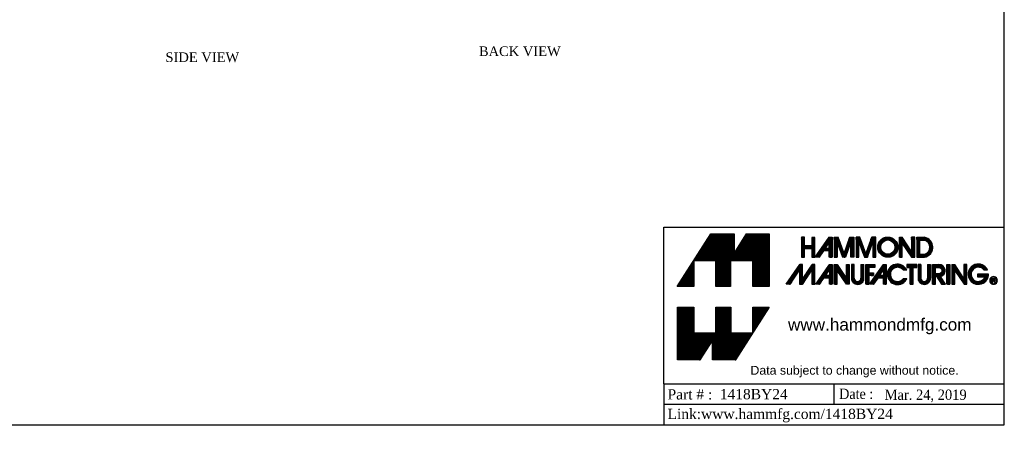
# Model space of a CAD drawing. Header units: inches. Extents: x 2 to 538, y -2 to 358.
# Tile 6 of 11: x 230 to 538, y -2 to 128. Entities that reach past the tile are written whole.
import ezdxf
from ezdxf import colors
from ezdxf.entities.mleader import LeaderData, LeaderLine
from ezdxf.enums import TextEntityAlignment as Align
from ezdxf.math import Vec2, Vec3

# ---------------------------------------------------------------- set-up
doc = ezdxf.new("R2010")
doc.units = ezdxf.units.IN
doc.header["$MEASUREMENT"] = 0
doc.layers.add('Default', color=7, linetype='Continuous')
doc.layers.add('Layer_1', color=7, linetype='Continuous')
doc.styles.add('SEACAD_Times_New_Roman', font='times.ttf')
pattern_1 = [(45, (0, 0), (-353.5526834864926, 353.5526834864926), [])]
pattern_2 = [(45, (0, 0), (-141.421073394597, 141.421073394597), [])]
pattern_3 = [(45, (0, 0), (-0.000707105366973, 0.000707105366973), [])]

# ---------------------------------------------------------------- blocks, each defined once
blk = doc.blocks.new('TITLE_BLOCK')
at = {"layer": 'Default', "linetype": 'Continuous'}
h = blk.add_hatch(dxfattribs=at)
h.set_pattern_fill('LINE', scale=0.007999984, angle=45, style=0)
h.set_pattern_definition(pattern_3)
h.paths.add_polyline_path([(1.298371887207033, 2.413164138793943), (1.837285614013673, 2.413164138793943), (1.837285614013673, 1.790651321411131), (2.23704452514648, 1.790651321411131), (2.23704452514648, 3.074163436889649), (1.687287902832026, 3.074163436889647), (1.38334426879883, 2.589683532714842), (1.38334426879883, 3.074163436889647), (0.816957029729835, 3.074163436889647), (-0.0019879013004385, 1.790651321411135), (0.3997760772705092, 1.790651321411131), (0.3997760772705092, 2.413164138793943), (0.9346900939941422, 2.413164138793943), (0.9346900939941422, 1.790651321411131), (1.298371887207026, 1.790651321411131)])
h = blk.add_hatch(dxfattribs=at)
h.set_pattern_fill('LINE', scale=3999.992, angle=45, style=0)
h.set_pattern_definition(pattern_1)
h.paths.add_polyline_path([(3.352638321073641, 2.504515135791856), (3.352638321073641, 2.987839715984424), (3.281534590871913, 2.987839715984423), (3.281534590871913, 2.786494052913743), (3.101469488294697, 2.786494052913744), (3.101469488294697, 2.987885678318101), (3.030442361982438, 2.987885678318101), (3.030442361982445, 2.504545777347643), (3.101469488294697, 2.504545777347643), (3.101469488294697, 2.715436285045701), (3.2815345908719, 2.715390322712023), (3.281534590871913, 2.504515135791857)])
h = blk.add_hatch(dxfattribs=at)
h.set_pattern_fill('LINE', scale=3999.992, angle=45, style=0)
h.set_pattern_definition(pattern_1)
h.paths.add_polyline_path([(3.281534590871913, 2.715390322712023), (3.281534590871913, 2.504515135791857), (3.352638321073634, 2.504515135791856), (3.352638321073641, 2.987839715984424), (3.281534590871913, 2.987839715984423), (3.281534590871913, 2.786494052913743), (3.101469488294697, 2.786494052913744), (3.101469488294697, 2.987885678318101), (3.030442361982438, 2.987885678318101), (3.030442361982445, 2.504545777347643), (3.101469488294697, 2.504545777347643), (3.101469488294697, 2.715436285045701)])
h = blk.add_hatch(dxfattribs=at)
h.set_pattern_fill('LINE', scale=3999.992, angle=45, style=0)
h.set_pattern_definition(pattern_1)
h.paths.add_polyline_path([(3.101469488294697, 2.715436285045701), (3.2815345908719, 2.715390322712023), (3.281534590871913, 2.504515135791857), (3.352638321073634, 2.504515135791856), (3.352638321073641, 2.987839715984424), (3.281534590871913, 2.987839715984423), (3.281534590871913, 2.786494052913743), (3.101469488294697, 2.786494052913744), (3.101469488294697, 2.987885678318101), (3.030442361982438, 2.987885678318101), (3.030442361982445, 2.504545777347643), (3.101469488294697, 2.504545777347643)])
h = blk.add_hatch(dxfattribs=at)
h.set_pattern_fill('LINE', scale=1599.9968, angle=45, style=0)
h.set_pattern_definition(pattern_2)
h.paths.add_polyline_path([(3.281534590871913, 2.987839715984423), (3.281534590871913, 2.786494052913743), (3.101469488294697, 2.786494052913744), (3.101469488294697, 2.987885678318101), (3.030442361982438, 2.987885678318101), (3.030442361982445, 2.504545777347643), (3.101469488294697, 2.504545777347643), (3.101469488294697, 2.715436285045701), (3.2815345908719, 2.715390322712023), (3.281534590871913, 2.504515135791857), (3.352638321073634, 2.504515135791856), (3.352638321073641, 2.987839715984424)])
h = blk.add_hatch(dxfattribs=at)
h.set_pattern_fill('LINE', scale=1599.9968, angle=45, style=0)
h.set_pattern_definition(pattern_2)
h.paths.add_polyline_path([(3.352638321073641, 2.504515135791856), (3.352638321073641, 2.987839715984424), (3.281534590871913, 2.987839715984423), (3.281534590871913, 2.786494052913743), (3.101469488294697, 2.786494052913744), (3.101469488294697, 2.987885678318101), (3.030442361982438, 2.987885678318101), (3.030442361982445, 2.504545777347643), (3.101469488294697, 2.504545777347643), (3.101469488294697, 2.715436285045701), (3.2815345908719, 2.715390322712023), (3.281534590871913, 2.504515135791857)])
h = blk.add_hatch(dxfattribs=at)
h.set_pattern_fill('LINE', scale=0.007999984, angle=45, style=0)
h.set_pattern_definition(pattern_3)
h.paths.add_polyline_path([(3.352638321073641, 2.504515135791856), (3.352638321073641, 2.987839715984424), (3.281534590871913, 2.987839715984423), (3.281534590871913, 2.786494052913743), (3.101469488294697, 2.786494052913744), (3.101469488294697, 2.987885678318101), (3.030442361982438, 2.987885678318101), (3.030442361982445, 2.504545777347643), (3.101469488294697, 2.504545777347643), (3.101469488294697, 2.715436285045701), (3.2815345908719, 2.715390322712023), (3.281534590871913, 2.504515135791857)])
h = blk.add_hatch(dxfattribs=at)
h.set_pattern_fill('LINE', scale=0.007999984, angle=45, style=0)
h.set_pattern_definition(pattern_3)
h.paths.add_polyline_path([(3.698566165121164, 2.987885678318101), (3.363270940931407, 2.504515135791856), (3.458091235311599, 2.504515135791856), (3.561138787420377, 2.654965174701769), (3.698566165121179, 2.654965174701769), (3.698566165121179, 2.504515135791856), (3.773178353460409, 2.504515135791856), (3.773178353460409, 2.987885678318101)])
h.paths.add_polyline_path([(3.606151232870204, 2.720155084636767), (3.698566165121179, 2.720155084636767), (3.698566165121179, 2.846873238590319)])
h = blk.add_hatch(dxfattribs=at)
h.set_pattern_fill('LINE', scale=0.007999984, angle=45, style=0)
h.set_pattern_definition(pattern_3)
edge = h.paths.add_edge_path()
edge.add_line((3.822940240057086, 2.987885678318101), (3.822940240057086, 2.504545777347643))
edge.add_line((3.822940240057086, 2.504545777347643), (3.894074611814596, 2.504545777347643))
edge.add_spline(control_points=[(3.894074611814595, 2.504545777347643), (3.894074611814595, 2.504545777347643), (3.894074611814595, 2.878893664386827), (3.894074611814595, 2.878893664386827)], knot_values=[0, 0, 0, 0, 1, 1, 1, 1], degree=3, periodic=0)
edge.add_line((3.894074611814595, 2.878893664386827), (4.029050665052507, 2.504545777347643))
edge.add_spline(control_points=[(4.029050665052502, 2.504545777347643), (4.029050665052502, 2.504545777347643), (4.100169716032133, 2.504545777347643), (4.100169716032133, 2.504545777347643)], knot_values=[0, 0, 0, 0, 1, 1, 1, 1], degree=3, periodic=0)
edge.add_line((4.100169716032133, 2.504545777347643), (4.232878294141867, 2.876503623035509))
edge.add_spline(control_points=[(4.232878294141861, 2.876503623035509), (4.232878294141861, 2.876503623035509), (4.232878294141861, 2.504545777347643), (4.232878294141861, 2.504545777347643)], knot_values=[0, 0, 0, 0, 1, 1, 1, 1], degree=3, periodic=0)
edge.add_spline(control_points=[(4.232878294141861, 2.504545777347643), (4.232878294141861, 2.504545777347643), (4.303966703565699, 2.504545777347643), (4.303966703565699, 2.504545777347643)], knot_values=[0, 0, 0, 0, 1, 1, 1, 1], degree=3, periodic=0)
edge.add_line((4.303966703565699, 2.504545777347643), (4.303966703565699, 2.987885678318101))
edge.add_spline(control_points=[(4.303966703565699, 2.987885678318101), (4.303966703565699, 2.987885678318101), (4.203217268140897, 2.987885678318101), (4.203217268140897, 2.987885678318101)], knot_values=[0, 0, 0, 0, 1, 1, 1, 1], degree=3, periodic=0)
edge.add_line((4.203217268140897, 2.987885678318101), (4.065820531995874, 2.595719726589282))
edge.add_line((4.065820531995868, 2.595719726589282), (3.921268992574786, 2.987885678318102))
edge.add_spline(control_points=[(3.921268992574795, 2.987885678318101), (3.921268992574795, 2.987885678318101), (3.822940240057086, 2.987885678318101), (3.822940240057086, 2.987885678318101)], knot_values=[0, 0, 0, 0, 1, 1, 1, 1], degree=3, periodic=0)
h = blk.add_hatch(dxfattribs=at)
h.set_pattern_fill('LINE', scale=0.007999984, angle=45, style=0)
h.set_pattern_definition(pattern_3)
h.paths.add_polyline_path([(4.357252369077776, 2.987885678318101), (4.357252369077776, 2.504545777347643), (4.425920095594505, 2.504545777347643), (4.425920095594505, 2.878893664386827), (4.563347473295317, 2.504545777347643), (4.635601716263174, 2.504545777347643), (4.769565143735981, 2.876503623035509), (4.769565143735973, 2.504545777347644), (4.838232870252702, 2.504545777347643), (4.838232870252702, 2.987885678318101), (4.739842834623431, 2.987885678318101), (4.597727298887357, 2.595719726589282), (4.454386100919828, 2.987885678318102)])
h = blk.add_hatch(dxfattribs=at)
h.set_pattern_fill('LINE', scale=0.007999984, angle=45, style=0)
h.set_pattern_definition(pattern_3)
edge = h.paths.add_edge_path()
edge.add_ellipse((5.133831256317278, 2.748436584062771), major_axis=(0.2464240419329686, 0), ratio=1, start_angle=0, end_angle=360)
edge = h.paths.add_edge_path()
edge.add_ellipse((5.133831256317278, 2.748436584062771), major_axis=(0.1744403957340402, 0), ratio=1, start_angle=0, end_angle=360)
h = blk.add_hatch(dxfattribs=at)
h.set_pattern_fill('LINE', scale=0.007999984, angle=45, style=0)
h.set_pattern_definition(pattern_3)
edge = h.paths.add_edge_path()
edge.add_line((5.486240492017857, 2.504545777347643), (5.486240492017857, 2.839795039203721))
edge.add_line((5.486240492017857, 2.83979503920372), (5.713600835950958, 2.504545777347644))
edge.add_line((5.713600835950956, 2.504545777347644), (5.788366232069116, 2.504545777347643))
edge.add_line((5.788366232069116, 2.504545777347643), (5.788366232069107, 2.987885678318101))
edge.add_line((5.788366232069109, 2.987885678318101), (5.713600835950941, 2.987885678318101))
edge.add_line((5.713600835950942, 2.987885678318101), (5.713600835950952, 2.640793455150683))
edge.add_line((5.713600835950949, 2.640793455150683), (5.486240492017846, 2.987885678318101))
edge.add_spline(control_points=[(5.486240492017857, 2.987885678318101), (5.486240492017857, 2.987885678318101), (5.415152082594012, 2.987885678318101), (5.415152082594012, 2.987885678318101)], knot_values=[0, 0, 0, 0, 1, 1, 1, 1], degree=3, periodic=0)
edge.add_line((5.415152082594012, 2.987885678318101), (5.415152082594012, 2.504545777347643))
edge.add_line((5.415152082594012, 2.504545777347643), (5.486240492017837, 2.504545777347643))
h = blk.add_hatch(dxfattribs=at)
h.set_pattern_fill('LINE', scale=0.007999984, angle=45, style=0)
h.set_pattern_definition(pattern_3)
edge = h.paths.add_edge_path()
edge.add_line((5.842785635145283, 2.987885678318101), (5.842785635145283, 2.504545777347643))
edge.add_line((5.842785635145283, 2.504545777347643), (6.028776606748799, 2.504545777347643))
edge.add_arc((5.983765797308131, 2.746215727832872), 0.2458258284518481, 280.5504021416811, 439.4495978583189)
edge.add_line((6.028776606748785, 2.987885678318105), (5.842785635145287, 2.987885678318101))
edge = h.paths.add_edge_path()
edge.add_line((5.91742846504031, 2.575664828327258), (6.037756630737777, 2.575664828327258))
edge.add_arc((5.977592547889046, 2.745641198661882), 0.1803099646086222, 289.4917008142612, 430.5082991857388)
edge.add_line((6.037756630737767, 2.915617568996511), (5.91742846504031, 2.915617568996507))
edge.add_line((5.91742846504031, 2.915617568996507), (5.91742846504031, 2.575664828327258))
h = blk.add_hatch(dxfattribs=at)
h.set_pattern_fill('LINE', scale=0.007999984, angle=45, style=0)
h.set_pattern_definition(pattern_3)
h.paths.add_polyline_path([(3.049623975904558, 1.975289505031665), (3.049623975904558, 2.329429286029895), (2.983254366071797, 2.329429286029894), (2.655083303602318, 1.842550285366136), (2.747482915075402, 1.842550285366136), (2.974996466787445, 2.186118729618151), (2.974996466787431, 1.842550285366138), (3.049623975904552, 1.842550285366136), (3.279405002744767, 2.186118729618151), (3.279405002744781, 1.842550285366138), (3.352883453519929, 1.842550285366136), (3.352883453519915, 2.329429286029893), (3.286529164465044, 2.329429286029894)])
h = blk.add_hatch(dxfattribs=at)
h.set_pattern_fill('LINE', scale=0.007999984, angle=45, style=0)
h.set_pattern_definition(pattern_3)
h.paths.add_polyline_path([(3.707084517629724, 2.329475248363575), (3.369429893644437, 1.842550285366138), (3.464265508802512, 1.842550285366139), (3.569672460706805, 1.994210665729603), (3.707084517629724, 1.994210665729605), (3.707084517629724, 1.842550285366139), (3.778188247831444, 1.842550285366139), (3.778188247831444, 2.329429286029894)])
h.paths.add_polyline_path([(3.612340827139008, 2.05929333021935), (3.707084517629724, 2.05929333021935), (3.707084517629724, 2.186103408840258)])
h = blk.add_hatch(dxfattribs=at)
h.set_pattern_fill('LINE', scale=0.007999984, angle=45, style=0)
h.set_pattern_definition(pattern_3)
edge = h.paths.add_edge_path()
edge.add_line((3.823185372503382, 2.329475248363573), (3.823185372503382, 1.842550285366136))
edge.add_spline(control_points=[(3.823185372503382, 1.842550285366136), (3.823185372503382, 1.842550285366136), (3.897843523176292, 1.842550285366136), (3.897843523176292, 1.842550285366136)], knot_values=[0, 0, 0, 0, 1, 1, 1, 1], degree=3, periodic=0)
edge.add_line((3.897843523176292, 1.842550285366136), (3.897843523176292, 2.178994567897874))
edge.add_line((3.897843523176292, 2.178994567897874), (4.125295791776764, 1.842550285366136))
edge.add_line((4.125295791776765, 1.842550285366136), (4.193963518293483, 1.842550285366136))
edge.add_line((4.193963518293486, 1.842550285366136), (4.193963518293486, 2.329475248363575))
edge.add_line((4.193963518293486, 2.329475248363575), (4.125295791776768, 2.329475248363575))
edge.add_line((4.125295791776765, 2.329475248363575), (4.125295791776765, 1.983562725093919))
edge.add_line((4.125295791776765, 1.983562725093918), (3.897843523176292, 2.329475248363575))
edge.add_line((3.897843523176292, 2.329475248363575), (3.823185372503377, 2.329475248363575))
h = blk.add_hatch(dxfattribs=at)
h.set_pattern_fill('LINE', scale=0.007999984, angle=45, style=0)
h.set_pattern_definition(pattern_3)
edge = h.paths.add_edge_path()
edge.add_line((4.246023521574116, 2.329475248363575), (4.246023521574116, 1.990625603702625))
edge.add_arc((4.3982967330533, 1.990625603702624), 0.1522732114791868, 180, 360)
edge.add_spline(control_points=[(4.550569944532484, 1.990625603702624), (4.550569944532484, 1.990625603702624), (4.550569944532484, 2.329475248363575), (4.550569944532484, 2.329475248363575)], knot_values=[0, 0, 0, 0, 1, 1, 1, 1], degree=3, periodic=0)
edge.add_line((4.550569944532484, 2.329475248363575), (4.478347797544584, 2.329475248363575))
edge.add_line((4.478347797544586, 2.329475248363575), (4.478347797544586, 1.990625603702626))
edge.add_arc((4.396565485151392, 1.990625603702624), 0.0817823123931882, 180, 360, ccw=False)
edge.add_spline(control_points=[(4.314783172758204, 1.990625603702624), (4.314783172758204, 1.990625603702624), (4.314783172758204, 2.329475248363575), (4.314783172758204, 2.329475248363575)], knot_values=[0, 0, 0, 0, 1, 1, 1, 1], degree=3, periodic=0)
edge.add_line((4.314783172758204, 2.329475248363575), (4.24602352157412, 2.329475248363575))
h = blk.add_hatch(dxfattribs=at)
h.set_pattern_fill('LINE', scale=0.007999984, angle=45, style=0)
h.set_pattern_definition(pattern_3)
h.paths.add_polyline_path([(4.671450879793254, 2.125724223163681), (4.671450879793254, 2.254847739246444), (4.819510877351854, 2.254847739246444), (4.819510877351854, 2.329475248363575), (4.600301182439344, 2.329475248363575), (4.600301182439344, 1.842550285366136), (4.671450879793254, 1.842550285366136), (4.671450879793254, 2.054666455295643), (4.785131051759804, 2.054666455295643), (4.785131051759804, 2.125724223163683)])
h = blk.add_hatch(dxfattribs=at)
h.set_pattern_fill('LINE', scale=0.007999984, angle=45, style=0)
h.set_pattern_definition(pattern_3)
h.paths.add_polyline_path([(5.025636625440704, 2.329475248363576), (4.687966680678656, 1.842550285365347), (4.782741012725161, 1.842550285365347), (4.888209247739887, 1.994210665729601), (5.025636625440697, 1.994210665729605), (5.025636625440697, 1.842550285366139), (5.095530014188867, 1.842550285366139), (5.095530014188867, 2.329475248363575)])
h.paths.add_polyline_path([(4.930801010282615, 2.05929333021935), (5.025636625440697, 2.05929333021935), (5.025636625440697, 2.186118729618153)])
h = blk.add_hatch(dxfattribs=at)
h.set_pattern_fill('LINE', scale=0.007999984, angle=45, style=0)
h.set_pattern_definition(pattern_3)
edge = h.paths.add_edge_path()
edge.add_arc((5.37052379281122, 2.084062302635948), 0.174213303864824, 39.287655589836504, 326.6534067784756, ccw=False)
edge.add_line((5.505360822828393, 2.194376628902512), (5.593118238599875, 2.194376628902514))
edge.add_arc((5.369124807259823, 2.086153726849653), 0.2487674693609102, 25.78760951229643, 336.8358410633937)
edge.add_line((5.597837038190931, 1.988296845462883), (5.516054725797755, 1.988296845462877))
h = blk.add_hatch(dxfattribs=at)
h.set_pattern_fill('LINE', scale=0.007999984, angle=45, style=0)
h.set_pattern_definition(pattern_3)
h.paths.add_polyline_path([(5.754231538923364, 1.842550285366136), (5.754231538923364, 2.254801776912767), (5.838342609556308, 2.254801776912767), (5.838342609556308, 2.329475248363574), (5.597837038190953, 2.329475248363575), (5.597837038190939, 2.254801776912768), (5.679527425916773, 2.254801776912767), (5.679527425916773, 1.842550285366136)])
h = blk.add_hatch(dxfattribs=at)
h.set_pattern_fill('LINE', scale=0.007999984, angle=45, style=0)
h.set_pattern_definition(pattern_3)
edge = h.paths.add_edge_path()
edge.add_line((5.941298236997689, 1.990625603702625), (5.941298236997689, 2.329475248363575))
edge.add_line((5.941298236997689, 2.329475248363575), (5.870271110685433, 2.329475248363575))
edge.add_line((5.87027111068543, 2.329475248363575), (5.870271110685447, 1.990625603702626))
edge.add_arc((6.021900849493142, 1.990625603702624), 0.1516297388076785, 180, 360)
edge.add_line((6.173530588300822, 1.990625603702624), (6.173530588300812, 2.329475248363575))
edge.add_line((6.173530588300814, 2.329475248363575), (6.104801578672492, 2.329475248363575))
edge.add_line((6.104801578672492, 2.329475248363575), (6.104801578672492, 1.990625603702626))
edge.add_arc((6.023049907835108, 1.990625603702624), 0.0817516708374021, 180, 360, ccw=False)
h = blk.add_hatch(dxfattribs=at)
h.set_pattern_fill('LINE', scale=0.007999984, angle=45, style=0)
h.set_pattern_definition(pattern_3)
edge = h.paths.add_edge_path()
edge.add_line((6.53850215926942, 1.842550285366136), (6.417621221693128, 2.030919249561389))
edge.add_arc((6.378181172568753, 2.177595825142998), 0.1518865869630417, 285.0503488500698, 450)
edge.add_line((6.378181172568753, 2.32948241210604), (6.224487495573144, 2.32948241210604))
edge.add_line((6.224487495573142, 2.32948241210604), (6.224487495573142, 1.842550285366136))
edge.add_line((6.224487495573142, 1.842550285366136), (6.295606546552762, 1.842550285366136))
edge.add_line((6.295606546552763, 1.842550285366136), (6.295606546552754, 2.073526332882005))
edge.add_line((6.295606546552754, 2.073526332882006), (6.445964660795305, 1.842550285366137))
edge.add_line((6.445964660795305, 1.842550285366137), (6.538502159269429, 1.842550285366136))
edge = h.paths.add_edge_path()
edge.add_spline(control_points=[(6.366603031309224, 2.254801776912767), (6.366603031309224, 2.254801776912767), (6.295606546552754, 2.254801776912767), (6.295606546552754, 2.254801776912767)], knot_values=[0, 0, 0, 0, 1, 1, 1, 1], degree=3, periodic=0)
edge.add_spline(control_points=[(6.295606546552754, 2.254801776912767), (6.295606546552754, 2.254801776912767), (6.293185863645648, 2.097242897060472), (6.293185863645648, 2.097242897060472)], knot_values=[0, 0, 0, 0, 1, 1, 1, 1], degree=3, periodic=0)
edge.add_spline(control_points=[(6.293185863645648, 2.097242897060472), (6.293185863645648, 2.097242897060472), (6.368993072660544, 2.097242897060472), (6.368993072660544, 2.097242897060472)], knot_values=[0, 0, 0, 0, 1, 1, 1, 1], degree=3, periodic=0)
edge.add_spline(control_points=[(6.368993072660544, 2.097242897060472), (6.407019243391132, 2.097242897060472), (6.443176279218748, 2.116194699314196), (6.451939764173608, 2.155691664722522), (6.451939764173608, 2.155722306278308), (6.451970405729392, 2.155722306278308), (6.451970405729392, 2.155752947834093), (6.465176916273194, 2.215657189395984), (6.424730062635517, 2.254801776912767), (6.366603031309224, 2.254801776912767)], knot_values=[0, 0, 0, 0, 0.3333333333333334, 0.3333333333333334, 0.3333333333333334, 0.6666666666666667, 0.6666666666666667, 0.6666666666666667, 1, 1, 1, 1], degree=3, periodic=0)
h = blk.add_hatch(dxfattribs=at)
h.set_pattern_fill('LINE', scale=0.007999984, angle=45, style=0)
h.set_pattern_definition(pattern_3)
h.paths.add_polyline_path([(6.572759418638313, 2.329475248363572), (6.572759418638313, 1.842596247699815), (6.647432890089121, 1.842596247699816), (6.647432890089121, 2.329475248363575)])
h = blk.add_hatch(dxfattribs=at)
h.set_pattern_fill('LINE', scale=0.007999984, angle=45, style=0)
h.set_pattern_definition(pattern_3)
h.paths.add_polyline_path([(6.990924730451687, 1.983562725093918), (6.76592378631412, 2.329475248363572), (6.692414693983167, 2.329475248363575), (6.692414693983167, 1.842550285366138), (6.765923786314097, 1.842550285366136), (6.765923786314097, 2.178994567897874), (6.993345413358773, 1.842550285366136), (7.064464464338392, 1.842550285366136), (7.064464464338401, 2.329475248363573), (6.990924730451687, 2.329475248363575)])
h = blk.add_hatch(dxfattribs=at)
h.set_pattern_fill('LINE', scale=0.007999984, angle=45, style=0)
h.set_pattern_definition(pattern_3)
edge = h.paths.add_edge_path()
edge.add_arc((7.341141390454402, 2.088738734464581), 0.2469449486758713, 25.32670028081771, 361.1485083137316)
edge.add_line((7.588036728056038, 2.093688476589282), (7.317900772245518, 2.093688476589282))
edge.add_line((7.317900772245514, 2.093688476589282), (7.317900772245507, 2.022646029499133))
edge.add_line((7.317900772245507, 2.022646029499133), (7.502699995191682, 2.022646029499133))
edge.add_arc((7.34023000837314, 2.087760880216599), 0.1750326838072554, 37.525834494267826, 338.160035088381, ccw=False)
edge.add_spline(control_points=[(7.479044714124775, 2.194376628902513), (7.479044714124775, 2.194376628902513), (7.564350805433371, 2.194376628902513), (7.564350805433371, 2.194376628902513)], knot_values=[0, 0, 0, 0, 1, 1, 1, 1], degree=3, periodic=0)
h = blk.add_hatch(dxfattribs=at)
h.set_pattern_fill('LINE', scale=0.007999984, angle=45, style=0)
h.set_pattern_definition(pattern_3)
edge = h.paths.add_edge_path()
edge.add_arc((7.717461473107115, 1.906081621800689), 0.0365176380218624, 346.4907634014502, 405.2758462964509)
edge.add_arc((7.726588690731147, 1.956762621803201), 0.0297723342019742, 303.8181042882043, 360)
edge.add_arc((7.726588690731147, 1.956762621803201), 0.0297723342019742, 0, 90)
edge.add_line((7.726588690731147, 1.986534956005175), (7.711981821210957, 1.986534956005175))
edge.add_spline(control_points=[(7.711981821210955, 1.986534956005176), (7.711981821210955, 1.986534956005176), (7.67588606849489, 1.986534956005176), (7.67588606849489, 1.986534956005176)], knot_values=[0, 0, 0, 0, 1, 1, 1, 1], degree=3, periodic=0)
edge.add_line((7.67588606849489, 1.986534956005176), (7.67588606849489, 1.888834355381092))
edge.add_line((7.67588606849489, 1.888834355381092), (7.694945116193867, 1.888834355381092))
edge.add_line((7.694945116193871, 1.888834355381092), (7.69494511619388, 1.927013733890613))
edge.add_line((7.694945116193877, 1.927013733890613), (7.707967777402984, 1.927013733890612))
edge.add_arc((7.707967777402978, 1.898967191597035), 0.028046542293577, -3.542725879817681, 90, ccw=False)
edge.add_arc((7.750309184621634, 1.897098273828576), 0.0143491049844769, 179.4575754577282, 215.1639974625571)
edge.add_line((7.738578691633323, 1.888834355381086), (7.757668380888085, 1.888834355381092))
edge.add_arc((7.761377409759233, 1.896459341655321), 0.0084792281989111, 172.6027569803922, 244.0602803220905, ccw=False)
edge = h.paths.add_edge_path()
edge.add_arc((7.720403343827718, 1.947515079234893), 0.0235393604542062, 67.1074219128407, 90)
edge.add_arc((7.710725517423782, 1.855589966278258), 0.1158693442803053, 85.20886772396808, 90)
edge.add_line((7.710725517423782, 1.971459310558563), (7.694945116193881, 1.971459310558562))
edge.add_line((7.694945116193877, 1.971459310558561), (7.694945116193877, 1.942074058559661))
edge.add_line((7.694945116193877, 1.942074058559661), (7.711246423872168, 1.942074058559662))
edge.add_arc((7.711246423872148, 2.031612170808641), 0.0895381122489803, 270, 275.8698103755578)
edge.add_arc((7.720403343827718, 1.962480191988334), 0.0199366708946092, 270, 297.3419696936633)
edge.add_arc((7.724299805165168, 1.956985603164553), 0.0132993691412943, 293.2997793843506, 426.7002206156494)
h = blk.add_hatch(dxfattribs=at)
h.set_pattern_fill('LINE', scale=0.007999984, angle=45, style=0)
h.set_pattern_definition(pattern_3)
h.paths.add_polyline_path([(1.837285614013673, 0.6624412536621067), (1.30237159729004, 0.6624412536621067), (1.30237159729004, 1.284885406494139), (0.9346900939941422, 1.284885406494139), (0.9346900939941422, 0.6624412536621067), (0.3997760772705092, 0.6624412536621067), (0.3997760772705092, 1.284885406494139), (0, 1.284885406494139), (0, 0), (0.5497737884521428, 0), (0.8536830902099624, 0.4844627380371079), (0.8536830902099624, 0), (1.420006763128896, 0), (2.237698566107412, 1.284885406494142), (1.837285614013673, 1.284885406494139)])
at = {"layer": 'Default', "color": 7, "linetype": 'Continuous'}
for p, q in [((-0.0019879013, 1.7906513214), (0.8169570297, 3.0741634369)), ((2.2370445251, 3.0741634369), (2.2370445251, 1.7906513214)), ((3.1014694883, 2.9878856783), (3.030442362, 2.9878856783)), ((3.030442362, 2.9878856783), (3.030442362, 2.5045457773)), ((3.1014694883, 2.7864940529), (3.1014694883, 2.9878856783)), ((3.3526383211, 2.987839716), (3.2815345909, 2.987839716)), ((3.2815345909, 2.987839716), (3.2815345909, 2.7864940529)), ((3.3526383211, 2.5045151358), (3.3526383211, 2.987839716)), ((3.3632709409, 2.5045151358), (3.6985661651, 2.9878856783)), ((3.6985661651, 2.9878856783), (3.7731783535, 2.9878856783)), ((3.7731783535, 2.9878856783), (3.7731783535, 2.5045151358)), ((3.8229402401, 2.9878856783), (3.8229402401, 2.5045457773)), ((4.065820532, 2.5957197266), (3.9212689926, 2.9878856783)), ((4.065820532, 2.5957197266), (4.2032172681, 2.9878856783)), ((4.3039667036, 2.9878856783), (4.3039667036, 2.5045457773)), ((4.3572523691, 2.9878856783), (4.3572523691, 2.5045457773)), ((4.4543861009, 2.9878856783), (4.3572523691, 2.9878856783)), ((4.5977272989, 2.5957197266), (4.4543861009, 2.9878856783)), ((4.7398428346, 2.9878856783), (4.5977272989, 2.5957197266)), ((4.8382328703, 2.9878856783), (4.7398428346, 2.9878856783)), ((4.8382328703, 2.5045457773), (4.8382328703, 2.9878856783)), ((5.4151520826, 2.5045457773), (5.4151520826, 2.9878856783)), ((5.713600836, 2.6407934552), (5.486240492, 2.9878856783)), ((5.7883662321, 2.9878856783), (5.713600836, 2.9878856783)), ((5.713600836, 2.9878856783), (5.713600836, 2.6407934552)), ((5.7883662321, 2.5045457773), (5.7883662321, 2.9878856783)), ((5.8427856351, 2.9878856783), (5.8427856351, 2.5045457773)), ((5.8427856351, 2.9878856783), (6.028776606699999, 2.9878856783)), ((5.917428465, 2.5756648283), (5.917428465, 2.915617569)), ((5.917428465, 2.915617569), (6.037756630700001, 2.915617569)), ((3.1014694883, 2.7864940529), (3.2815345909, 2.7864940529)), ((3.1014694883, 2.5045457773), (3.1014694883, 2.715436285)), ((3.1014694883, 2.715436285), (3.2815345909, 2.7153903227)), ((3.2815345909, 2.7153903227), (3.2815345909, 2.5045151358)), ((3.5611387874, 2.6549651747), (3.4580912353, 2.5045151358)), ((3.6985661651, 2.6549651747), (3.5611387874, 2.6549651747)), ((3.6061512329, 2.7201550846), (3.6985661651, 2.8468732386)), ((3.6061512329, 2.7201550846), (3.6985661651, 2.7201550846)), ((3.6985661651, 2.7201550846), (3.6985661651, 2.8468732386)), ((3.6985661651, 2.5045151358), (3.6985661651, 2.6549651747)), ((3.8940746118, 2.8788936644), (4.0290506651, 2.5045457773)), ((4.2328782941, 2.876503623), (4.100169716, 2.5045457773)), ((4.4259200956, 2.5045457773), (4.4259200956, 2.8788936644)), ((4.4259200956, 2.8788936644), (4.563347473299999, 2.5045457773)), ((4.6356017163, 2.5045457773), (4.7695651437, 2.876503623)), ((4.7695651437, 2.876503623), (4.7695651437, 2.5045457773)), ((5.486240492, 2.5045457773), (5.486240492, 2.8397950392)), ((5.486240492, 2.8397950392), (5.713600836, 2.5045457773)), ((3.030442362, 2.5045457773), (3.1014694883, 2.5045457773)), ((3.4580912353, 2.5045151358), (3.3632709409, 2.5045151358)), ((3.7731783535, 2.5045151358), (3.6985661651, 2.5045151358)), ((3.8229402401, 2.5045457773), (3.8940746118, 2.5045457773)), ((4.3572523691, 2.5045457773), (4.4259200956, 2.5045457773)), ((4.563347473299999, 2.5045457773), (4.6356017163, 2.5045457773)), ((4.7695651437, 2.5045457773), (4.8382328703, 2.5045457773)), ((5.4151520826, 2.5045457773), (5.486240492, 2.5045457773)), ((5.713600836, 2.5045457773), (5.7883662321, 2.5045457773)), ((5.8427856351, 2.5045457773), (6.028776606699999, 2.5045457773)), ((5.917428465, 2.5756648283), (6.037756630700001, 2.5756648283)), ((2.6550833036, 1.8425502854), (2.9832543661, 2.329429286)), ((2.7474829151, 1.8425502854), (2.9749964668, 2.1861187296)), ((2.9749964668, 2.1861187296), (2.9749964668, 1.8425502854)), ((3.0496239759, 2.329429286), (2.9832543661, 2.329429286)), ((3.0496239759, 1.975289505), (3.0496239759, 2.329429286)), ((3.2865291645, 2.329429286), (3.0496239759, 1.975289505)), ((3.0496239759, 1.8425502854), (3.2794050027, 2.1861187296)), ((3.2794050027, 2.1861187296), (3.2794050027, 1.8425502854)), ((3.3528834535, 2.329429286), (3.2865291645, 2.329429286)), ((3.3528834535, 1.8425502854), (3.3528834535, 2.329429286)), ((3.7070845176, 2.3294752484), (3.3694298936, 1.8425502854)), ((3.6123408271, 2.0592933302), (3.7070845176, 2.1861034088)), ((3.7070845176, 2.3294752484), (3.7781882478, 2.329429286)), ((3.7070845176, 2.1861034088), (3.7070845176, 2.0592933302)), ((3.7781882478, 2.329429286), (3.7781882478, 1.8425502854)), ((3.8231853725, 1.8425502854), (3.8231853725, 2.3294752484)), ((3.8231853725, 2.3294752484), (3.8978435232, 2.3294752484)), ((3.8978435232, 2.3294752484), (4.1252957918, 1.9835627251)), ((3.8978435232, 1.8425502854), (3.8978435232, 2.1789945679)), ((4.1252957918, 1.8425502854), (3.8978435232, 2.1789945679)), ((4.1252957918, 2.3294752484), (4.193963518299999, 2.3294752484)), ((4.1252957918, 1.9835627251), (4.1252957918, 2.3294752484)), ((4.193963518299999, 2.3294752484), (4.193963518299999, 1.8425502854)), ((4.246023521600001, 2.3294752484), (4.246023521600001, 1.9906256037)), ((4.314783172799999, 2.3294752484), (4.246023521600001, 2.3294752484)), ((4.4783477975, 2.3294752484), (4.5505699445, 2.3294752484)), ((4.4783477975, 2.3294752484), (4.4783477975, 1.9906256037)), ((4.6003011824, 2.3294752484), (4.8195108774, 2.3294752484)), ((4.6003011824, 1.8425502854), (4.6003011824, 2.3294752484)), ((4.6714508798, 2.2548477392), (4.6714508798, 2.1257242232)), ((4.8195108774, 2.2548477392), (4.6714508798, 2.2548477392)), ((4.6879666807, 1.8425502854), (5.0256366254, 2.3294752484)), ((4.8195108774, 2.3294752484), (4.8195108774, 2.2548477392)), ((4.9308010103, 2.0592933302), (5.0256366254, 2.1861187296)), ((5.0256366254, 2.3294752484), (5.0955300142, 2.3294752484)), ((5.0256366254, 2.1861187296), (5.0256366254, 2.0592933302)), ((5.0955300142, 2.3294752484), (5.0955300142, 1.8425502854)), ((5.505360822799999, 2.1943766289), (5.5931182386, 2.1943766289)), ((5.838342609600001, 2.3294752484), (5.597837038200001, 2.3294752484)), ((5.597837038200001, 2.3294752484), (5.597837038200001, 2.2548017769)), ((5.597837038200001, 2.2548017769), (5.6795274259, 2.2548017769)), ((5.6795274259, 1.8425502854), (5.6795274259, 2.2548017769)), ((5.7542315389, 1.8425502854), (5.7542315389, 2.2548017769)), ((5.7542315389, 2.2548017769), (5.838342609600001, 2.2548017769)), ((5.838342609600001, 2.2548017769), (5.838342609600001, 2.3294752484)), ((5.941298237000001, 2.3294752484), (5.870271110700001, 2.3294752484)), ((5.870271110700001, 2.3294752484), (5.870271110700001, 1.9906256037)), ((5.941298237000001, 2.3294752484), (5.941298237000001, 1.9906256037)), ((6.1048015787, 2.3294752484), (6.1735305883, 2.3294752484)), ((6.1048015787, 2.3294752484), (6.1048015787, 1.9906256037)), ((6.1735305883, 2.3294752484), (6.1735305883, 1.9906256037)), ((6.224487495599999, 2.3294824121), (6.3781811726, 2.3294824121)), ((6.224487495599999, 1.8425502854), (6.224487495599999, 2.3294824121)), ((6.5727594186, 1.8425962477), (6.5727594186, 2.3294752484)), ((6.5727594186, 2.3294752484), (6.6474328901, 2.3294752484)), ((6.6474328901, 2.3294752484), (6.6474328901, 1.8425962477)), ((6.692414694, 2.3294752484), (6.7659237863, 2.3294752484)), ((6.692414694, 2.3294752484), (6.692414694, 1.8425502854)), ((6.9909247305, 1.9835627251), (6.7659237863, 2.3294752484)), ((6.7659237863, 1.8425502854), (6.7659237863, 2.1789945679)), ((6.7659237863, 2.1789945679), (6.9933454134, 1.8425502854)), ((7.064464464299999, 2.3294752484), (6.9909247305, 2.3294752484)), ((6.9909247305, 2.3294752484), (6.9909247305, 1.9835627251)), ((7.064464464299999, 1.8425502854), (7.064464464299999, 2.3294752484)), ((3.4642655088, 1.8425502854), (3.5696724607, 1.9942106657)), ((3.7070845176, 1.9942106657), (3.5696724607, 1.9942106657)), ((3.7070845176, 2.0592933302), (3.6123408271, 2.0592933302)), ((3.7070845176, 1.8425502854), (3.7070845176, 1.9942106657)), ((4.6714508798, 2.1257242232), (4.7851310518, 2.1257242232)), ((4.6714508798, 2.0546664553), (4.6714508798, 1.8425502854)), ((4.7851310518, 2.0546664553), (4.6714508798, 2.0546664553)), ((4.8882092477, 1.9942106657), (4.7827410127, 1.8425502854)), ((4.7851310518, 2.1257242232), (4.7851310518, 2.0546664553)), ((5.0256366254, 1.9942106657), (4.8882092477, 1.9942106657)), ((5.0256366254, 2.0592933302), (4.9308010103, 2.0592933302)), ((5.0256366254, 1.8425502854), (5.0256366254, 1.9942106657)), ((5.5160547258, 1.9882968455), (5.597837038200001, 1.9882968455)), ((6.295606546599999, 1.8425502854), (6.295606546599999, 2.0735263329)), ((6.295606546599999, 2.0735263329), (6.445964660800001, 1.8425502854)), ((6.538502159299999, 1.8425502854), (6.417621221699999, 2.0309192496)), ((7.5880367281, 2.0936884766), (7.317900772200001, 2.0936884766)), ((7.317900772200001, 2.0936884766), (7.317900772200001, 2.0226460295)), ((7.317900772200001, 2.0226460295), (7.5026999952, 2.0226460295)), ((7.675886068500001, 1.8888343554), (7.675886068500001, 1.986534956)), ((7.6949451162, 1.9714593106), (7.6949451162, 1.9420740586)), ((7.6949451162, 1.9714593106), (7.7107255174, 1.9714593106)), ((7.6949451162, 1.9420740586), (7.7112464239, 1.9420740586)), ((7.6949451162, 1.9270137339), (7.7079677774, 1.9270137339)), ((7.7119818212, 1.986534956), (7.726588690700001, 1.986534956)), ((2.7474829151, 1.8425502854), (2.6550833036, 1.8425502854)), ((2.9749964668, 1.8425502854), (3.0496239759, 1.8425502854)), ((3.2794050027, 1.8425502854), (3.3528834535, 1.8425502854)), ((3.4642655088, 1.8425502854), (3.3694298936, 1.8425502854)), ((3.7781882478, 1.8425502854), (3.7070845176, 1.8425502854)), ((4.193963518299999, 1.8425502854), (4.1252957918, 1.8425502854)), ((4.6714508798, 1.8425502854), (4.6003011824, 1.8425502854)), ((4.7827410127, 1.8425502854), (4.6879666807, 1.8425502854)), ((5.0955300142, 1.8425502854), (5.0256366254, 1.8425502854)), ((5.6795274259, 1.8425502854), (5.7542315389, 1.8425502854)), ((6.224487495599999, 1.8425502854), (6.295606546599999, 1.8425502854)), ((6.445964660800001, 1.8425502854), (6.538502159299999, 1.8425502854)), ((6.6474328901, 1.8425962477), (6.5727594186, 1.8425962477)), ((6.692414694, 1.8425502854), (6.7659237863, 1.8425502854)), ((6.9933454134, 1.8425502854), (7.064464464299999, 1.8425502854)), ((7.675886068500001, 1.8888343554), (7.6949451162, 1.8888343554)), ((7.7385786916, 1.8888343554), (7.7576683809, 1.8888343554)), ((0, 0), (0, 1.2848854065)), ((2.2376985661, 1.2848854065), (1.4200067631, 0))]:
    blk.add_line(p, q, dxfattribs=at)
for radius in [0.2464240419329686, 0.1744403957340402]:
    blk.add_circle((5.1338312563, 2.7484365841), radius, dxfattribs=at)
for centre, radius, start, end in [((5.9837657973, 2.7462157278), 0.2458258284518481, 280.5504021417, 79.4495978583), ((5.9775925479, 2.7456411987), 0.1803099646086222, 289.4917008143, 70.5082991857), ((5.3691248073, 2.0861537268), 0.2487674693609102, 25.7876095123, 336.8358410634), ((5.370523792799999, 2.0840623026), 0.174213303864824, 39.2876555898, 326.6534067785), ((6.3781811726, 2.1775958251), 0.1518865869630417, 285.0503488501, 90), ((7.3411413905, 2.0887387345), 0.2469449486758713, 25.3267002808, 1.1485083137), ((7.340230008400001, 2.0877608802), 0.1750326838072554, 37.5258344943, 338.1600350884), ((4.3982967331, 1.9906256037), 0.1522732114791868, 180, 0), ((4.3965654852, 1.9906256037), 0.0817823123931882, 180, 0), ((6.021900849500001, 1.9906256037), 0.1516297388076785, 180, 0), ((6.0230499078, 1.9906256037), 0.0817516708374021, 180, 0), ((7.714394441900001, 1.9385220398), 0.0929862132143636, 359.0922152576, 180.9077847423), ((7.714394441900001, 1.935575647), 0.0929862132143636, 179.0922152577, 0.9077847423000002), ((7.7133913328, 1.9375072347), 0.0791791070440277, 359.6682959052, 180.3317040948), ((7.7133913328, 1.9365904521), 0.0791791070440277, 179.6682959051, 0.3317040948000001), ((7.7079677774, 1.8989671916), 0.028046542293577, 356.4572741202, 90), ((7.7107255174, 1.8555899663), 0.1158693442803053, 85.208867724, 90), ((7.7112464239, 2.0316121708), 0.0895381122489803, 270, 275.8698103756), ((7.7204033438, 1.9475150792), 0.0235393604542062, 67.10742191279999, 90), ((7.7204033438, 1.962480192), 0.0199366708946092, 270, 297.3419696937), ((7.726588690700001, 1.9567626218), 0.0297723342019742, 0, 90), ((7.724299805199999, 1.9569856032), 0.0132993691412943, 293.2997793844, 66.7002206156), ((7.726588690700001, 1.9567626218), 0.0297723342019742, 303.8181042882, 0), ((7.717461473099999, 1.9060816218), 0.0365176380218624, 346.4907634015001, 45.2758462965), ((7.750309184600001, 1.8970982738), 0.0143491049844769, 179.4575754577, 215.1639974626), ((7.761377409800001, 1.8964593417), 0.0084792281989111, 172.6027569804, 244.0602803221)]:
    blk.add_arc(centre, radius, start, end, dxfattribs=at)
at = {"layer": 'Layer_1', "color": 7, "linetype": 'Continuous'}
for p, q in [((0.8169570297, 3.0741634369), (1.3833442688, 3.0741634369)), ((0.8169570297, 3.0741634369), (1.3833442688, 3.0741634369)), ((1.3833442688, 3.0741634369), (1.3833442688, 2.5896835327)), ((1.3833442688, 2.5896835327), (1.6872879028, 3.0741634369)), ((1.3833442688, 2.5896835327), (1.6872879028, 3.0741634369)), ((1.3833442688, 3.0741634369), (1.3833442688, 2.5896835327)), ((1.6872879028, 3.0741634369), (2.2370445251, 3.0741634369)), ((1.6872879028, 3.0741634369), (2.2370445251, 3.0741634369)), ((3.2815345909, 2.715436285), (3.2815345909, 2.7153903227)), ((3.2815345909, 2.715436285), (3.2815345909, 2.7153903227)), ((0.934690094, 2.4131641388), (0.3997760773, 2.4131641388)), ((0.3997760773, 2.4131641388), (0.3997760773, 1.7906513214)), ((0.3997760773, 2.4131641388), (0.3997760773, 1.7906513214)), ((0.934690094, 2.4131641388), (0.3997760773, 2.4131641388)), ((0.934690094, 1.7906513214), (0.934690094, 2.4131641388)), ((0.934690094, 1.7906513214), (0.934690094, 2.4131641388)), ((1.837285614, 2.4131641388), (1.2983718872, 2.4131641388)), ((1.2983718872, 2.4131641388), (1.2983718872, 1.7906513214)), ((1.837285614, 2.4131641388), (1.2983718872, 2.4131641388)), ((1.2983718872, 2.4131641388), (1.2983718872, 1.7906513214)), ((1.837285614, 1.7906513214), (1.837285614, 2.4131641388)), ((1.837285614, 1.7906513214), (1.837285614, 2.4131641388)), ((3.2815345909, 2.5045151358), (3.3526383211, 2.5045151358)), ((3.2815345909, 2.5045151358), (3.3526383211, 2.5045151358)), ((3.7781576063, 2.329429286), (3.7781576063, 2.3294752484)), ((3.7781576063, 2.329429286), (3.7781576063, 2.3294752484)), ((3.7781882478, 2.329429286), (3.7781576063, 2.329429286)), ((3.7781882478, 2.329429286), (3.7781576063, 2.329429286)), ((0.3997760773, 1.7906513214), (-0.0019879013, 1.7906513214)), ((0.3997760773, 1.7906513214), (-0.0019879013, 1.7906513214)), ((1.2983718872, 1.7906513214), (0.934690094, 1.7906513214)), ((1.2983718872, 1.7906513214), (0.934690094, 1.7906513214)), ((2.2370445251, 1.7906513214), (1.837285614, 1.7906513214)), ((2.2370445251, 1.7906513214), (1.837285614, 1.7906513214)), ((0, 1.2848854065), (0.3997760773, 1.2848854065)), ((0, 1.2848854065), (0.3997760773, 1.2848854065)), ((0.3997760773, 1.2848854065), (0.3997760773, 0.6624412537)), ((0.3997760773, 1.2848854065), (0.3997760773, 0.6624412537)), ((0.934690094, 0.6624412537), (0.934690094, 1.2848854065)), ((0.934690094, 1.2848854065), (1.3023715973, 1.2848854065)), ((0.934690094, 1.2848854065), (1.3023715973, 1.2848854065)), ((0.934690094, 0.6624412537), (0.934690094, 1.2848854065)), ((1.3023715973, 1.2848854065), (1.3023715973, 0.6624412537)), ((1.3023715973, 1.2848854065), (1.3023715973, 0.6624412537)), ((1.837285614, 0.6624412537), (1.837285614, 1.2848854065)), ((1.837285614, 1.2848854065), (2.2376985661, 1.2848854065)), ((1.837285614, 1.2848854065), (2.2376985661, 1.2848854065)), ((1.837285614, 0.6624412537), (1.837285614, 1.2848854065)), ((0.3997760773, 0.6624412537), (0.934690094, 0.6624412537)), ((0.3997760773, 0.6624412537), (0.934690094, 0.6624412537)), ((0.8536830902, 0.4844627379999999), (0.5497737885, 0)), ((0.8536830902, 0.4844627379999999), (0.5497737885, 0)), ((0.8536830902, 0), (0.8536830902, 0.4844627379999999)), ((0.8536830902, 0), (0.8536830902, 0.4844627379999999)), ((1.3023715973, 0.6624412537), (1.837285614, 0.6624412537)), ((1.3023715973, 0.6624412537), (1.837285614, 0.6624412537)), ((0.5497737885, 0), (0, 0)), ((0.5497737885, 0), (0, 0)), ((1.4200067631, 0), (0.8536830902, 0)), ((1.4200067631, 0), (0.8536830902, 0))]:
    blk.add_line(p, q, dxfattribs=at)
for points in [[(3.822940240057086, 2.987885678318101), (3.822940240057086, 2.987885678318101), (3.921268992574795, 2.987885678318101), (3.921268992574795, 2.987885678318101)], [(4.203217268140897, 2.987885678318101), (4.203217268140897, 2.987885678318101), (4.303966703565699, 2.987885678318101), (4.303966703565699, 2.987885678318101)], [(5.132667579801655, 2.998640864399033), (5.132667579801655, 2.998640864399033), (5.132177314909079, 2.998640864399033), (5.132177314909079, 2.998640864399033)], [(5.415152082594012, 2.987885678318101), (5.415152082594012, 2.987885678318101), (5.486240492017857, 2.987885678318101), (5.486240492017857, 2.987885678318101)], [(3.894074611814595, 2.878893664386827), (3.894074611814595, 2.878893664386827), (3.894074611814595, 2.504545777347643), (3.894074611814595, 2.504545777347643)], [(4.232878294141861, 2.504545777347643), (4.232878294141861, 2.504545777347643), (4.232878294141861, 2.876503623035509), (4.232878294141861, 2.876503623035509)], [(4.100169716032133, 2.504545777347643), (4.100169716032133, 2.504545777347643), (4.029050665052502, 2.504545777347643), (4.029050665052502, 2.504545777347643)], [(4.303966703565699, 2.504545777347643), (4.303966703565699, 2.504545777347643), (4.232878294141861, 2.504545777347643), (4.232878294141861, 2.504545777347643)], [(4.314783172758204, 1.990625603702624), (4.314783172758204, 1.990625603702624), (4.314783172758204, 2.329475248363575), (4.314783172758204, 2.329475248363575)], [(4.550569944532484, 1.990625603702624), (4.550569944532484, 1.990625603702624), (4.550569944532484, 2.329475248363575), (4.550569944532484, 2.329475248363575)], [(6.293185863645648, 2.097242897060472), (6.293185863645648, 2.097242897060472), (6.295606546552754, 2.254801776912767), (6.295606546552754, 2.254801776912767)], [(6.295606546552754, 2.254801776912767), (6.295606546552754, 2.254801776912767), (6.366603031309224, 2.254801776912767), (6.366603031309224, 2.254801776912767)], [(7.479044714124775, 2.194376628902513), (7.479044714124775, 2.194376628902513), (7.564350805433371, 2.194376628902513), (7.564350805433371, 2.194376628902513)], [(6.368993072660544, 2.097242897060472), (6.368993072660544, 2.097242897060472), (6.293185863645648, 2.097242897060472), (6.293185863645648, 2.097242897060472)], [(7.67588606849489, 1.986534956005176), (7.67588606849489, 1.986534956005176), (7.711981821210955, 1.986534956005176), (7.711981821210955, 1.986534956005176)], [(3.897843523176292, 1.842550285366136), (3.897843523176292, 1.842550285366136), (3.823185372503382, 1.842550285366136), (3.823185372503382, 1.842550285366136)]]:
    blk.add_open_spline(points, degree=3, dxfattribs=at)
blk.add_open_spline([(6.366603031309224, 2.254801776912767), (6.424730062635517, 2.254801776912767), (6.465176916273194, 2.215657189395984), (6.451970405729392, 2.155752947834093), (6.451970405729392, 2.155722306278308), (6.451939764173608, 2.155722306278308), (6.451939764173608, 2.155691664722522), (6.443176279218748, 2.116194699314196), (6.407019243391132, 2.097242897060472), (6.368993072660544, 2.097242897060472)], degree=3, knots=[0, 0, 0, 0, 0.3333333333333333, 0.3333333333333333, 0.3333333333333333, 0.6666666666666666, 0.6666666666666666, 0.6666666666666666, 1, 1, 1, 1], dxfattribs=at)
at = {"layer": 'Layer_1', "attachment_point": 1}
for s, insert, char_height, width in [('{\\fArial|b0||i0||c0|p34;\\C7;\\H0.298828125;\\W1.;www.hammondmfg.com}', (2.6977682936, 1.012748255), 0.298828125, 4.5862975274), ('{\\fArial|b0||i0||c0|p34;\\C7;\\H0.21515625;\\W1.;Data subject to change without notice.}', (1.7817100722, -0.1450391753), 0.21515625, 5.1586989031)]:
    blk.add_mtext(s, dxfattribs=dict(at, insert=insert, char_height=char_height, width=width))
blk = doc.blocks.new('_DOT')
at = {"color": 0}
blk.add_line((0, 0), (-1, 0), dxfattribs=at)
at = {"color": 0, "const_width": 0.333}
blk.add_lwpolyline([(-0.1665, 0, 1), (0.1665, 0, 1)], format="xyb", close=True, dxfattribs=at)
blk = doc.blocks.new('BORDER')
at = {"layer": 'Default', "color": 7, "linetype": 'Continuous'}
for p, q in [((0, 0), (0, 27.86)), ((-8.3041875, 4.8171933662), (0, 4.8171933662)), ((-8.3041875, 1.004611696), (-8.3041875, 4.8171933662)), ((-8.3041875, 1.004611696), (0, 1.004611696)), ((-8.3041875, 1.004611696), (-8.3041875, 0.009543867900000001)), ((-4.15209375, 0.5070777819), (-4.15209375, 1.004611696)), ((-8.3041875, 0.5070777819), (0, 0.5070777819)), ((-41.86, 0), (0, 0))]:
    blk.add_line(p, q, dxfattribs=at)
at = {"layer": 'Default', "color": 7}
blk.add_blockref('TITLE_BLOCK', (-7.9749740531, 1.5850577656), dxfattribs=at)
at = {"layer": 'Default', "color": 7, "linetype": 'Continuous'}
ml = blk.add_multileader_mtext('Standard', dxfattribs=at)
ml.set_content('{\\pxsm0.9;\\fTimes New Roman|b0||i0||c0|p34;\\W1.;Part # :\\P}', color=7)
ml.set_leader_properties()
ml.set_arrow_properties(name='DOT')
ml.build(insert=Vec2(0, 0))
ml.multileader.update_dxf_attribs({"leader_type": 0, "dogleg_length": 0, "arrow_head_size": 0.3125})
ctx = ml.context
ctx.base_point, ctx.char_height, ctx.arrow_head_size, ctx.landing_gap_size = Vec3(-8.3053121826, 0.7427171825), 0.25, 0.3125, 0.0875
notes = []
notes.append((ctx, [(0, (0, 0, 0), (0, 0), (1, 0), 1, [])]))
ctx.mtext.insert = Vec3(-8.2153121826, 0.870219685)
ml = blk.add_multileader_mtext('Standard', dxfattribs=at)
ml.set_content('{\\pxsm0.9;\\fTimes New Roman|b0||i0||c0|p34;\\W1.;1418BY24\\P}', color=7)
ml.set_leader_properties()
ml.set_arrow_properties(name='DOT')
ml.build(insert=Vec2(0, 0))
ml.multileader.update_dxf_attribs({"leader_type": 0, "dogleg_length": 0, "arrow_head_size": 0.3125})
ctx = ml.context
ctx.base_point, ctx.char_height, ctx.arrow_head_size, ctx.landing_gap_size = Vec3(-7.0310685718, 0.7481959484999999), 0.25, 0.3125, 0.0875
notes.append((ctx, [(0, (0, 0, 0), (0, 0), (1, 0), 1, [])]))
ctx.mtext.insert = Vec3(-6.9410685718, 0.8753230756)
ml = blk.add_multileader_mtext('Standard', dxfattribs=at)
ml.set_content('{\\pxsm0.9;\\fTimes New Roman|b0||i0||c0|p34;\\W0.9114275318;Date :\\P}', color=7)
ml.set_leader_properties()
ml.set_arrow_properties(name='DOT')
ml.build(insert=Vec2(0, 0))
ml.multileader.update_dxf_attribs({"leader_type": 0, "dogleg_length": 0, "arrow_head_size": 0.3125})
ctx = ml.context
ctx.base_point, ctx.char_height, ctx.arrow_head_size, ctx.landing_gap_size = Vec3(-4.118719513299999, 0.7564474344), 0.25, 0.3125, 0.0875
notes.append((ctx, [(0, (0, 0, 0), (0, 0), (1, 0), 1, [])]))
ctx.mtext.insert = Vec3(-4.0287195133, 0.8839499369)
ml = blk.add_multileader_mtext('Standard', dxfattribs=at)
ml.set_content('{\\pxsm0.9;\\fTimes New Roman|b0||i0||c0|p34;\\W0.9351800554;Mar. 24, 2019\\P}', color=7)
ml.set_leader_properties()
ml.set_arrow_properties(name='DOT')
ml.build(insert=Vec2(0, 0))
ml.multileader.update_dxf_attribs({"leader_type": 0, "dogleg_length": 0, "arrow_head_size": 0.3125})
ctx = ml.context
ctx.base_point, ctx.char_height, ctx.arrow_head_size, ctx.landing_gap_size = Vec3(-3.0095510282, 0.7056427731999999), 0.25, 0.3125, 0.0875
notes.append((ctx, [(0, (0, 0, 0), (0, 0), (1, 0), 1, [])]))
ctx.mtext.insert = Vec3(-2.9195510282, 0.861423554)
ml = blk.add_multileader_mtext('Standard', dxfattribs=at)
ml.set_content('{\\pxsm0.9;\\fTimes New Roman|b0||i0||c0|p34;\\W1.;Link:www.hammfg.com/1418BY24\\P}', color=7)
ml.set_leader_properties()
ml.set_arrow_properties(name='DOT')
ml.build(insert=Vec2(0, 0))
ml.multileader.update_dxf_attribs({"leader_type": 0, "dogleg_length": 0, "arrow_head_size": 0.3125})
ctx = ml.context
ctx.base_point, ctx.char_height, ctx.arrow_head_size, ctx.landing_gap_size = Vec3(-8.3056594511, 0.2292848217), 0.25, 0.3125, 0.0875
notes.append((ctx, [(0, (0, 0, 0), (0, 0), (1, 0), 1, [])]))
ctx.mtext.insert = Vec3(-8.2156594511, 0.3941997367)
for ctx, leaders in notes:
    for number, flags, end, landing, length, lines in leaders:
        leader = LeaderData()
        leader.index, (leader.has_last_leader_line, leader.has_dogleg_vector, leader.attachment_direction) = number, flags
        leader.last_leader_point, leader.dogleg_vector, leader.dogleg_length = Vec3(end), Vec3(landing), length
        for number, points, colour, breaks in lines:
            line = LeaderLine()
            line.index, line.vertices, line.color, line.breaks = number, Vec3.list(points), colors.encode_raw_color(colour), breaks
            leader.lines.append(line)
        ctx.leaders.append(leader)

msp = doc.modelspace()

# ---------------------------------------------------------------- block references
at = {"layer": 'Default', "color": 7, "xscale": 12.8, "yscale": 12.8, "zscale": 12.8}
msp.add_blockref('BORDER', (537.8339778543, 1.4760791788), dxfattribs=at)

# ---------------------------------------------------------------- texts
at = {"layer": 'Default', "color": 7, "linetype": 'Continuous', "style": 'SEACAD_Times_New_Roman'}
for s, p in [('SIDE VIEW', (275.8845337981, 117.7125231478)), ('BACK VIEW', (373.7686959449, 119.5828337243))]:
    msp.add_text(s, height=3, dxfattribs=at).set_placement(p, align=Align.TOP_LEFT)

doc.saveas('drawing.dxf')
